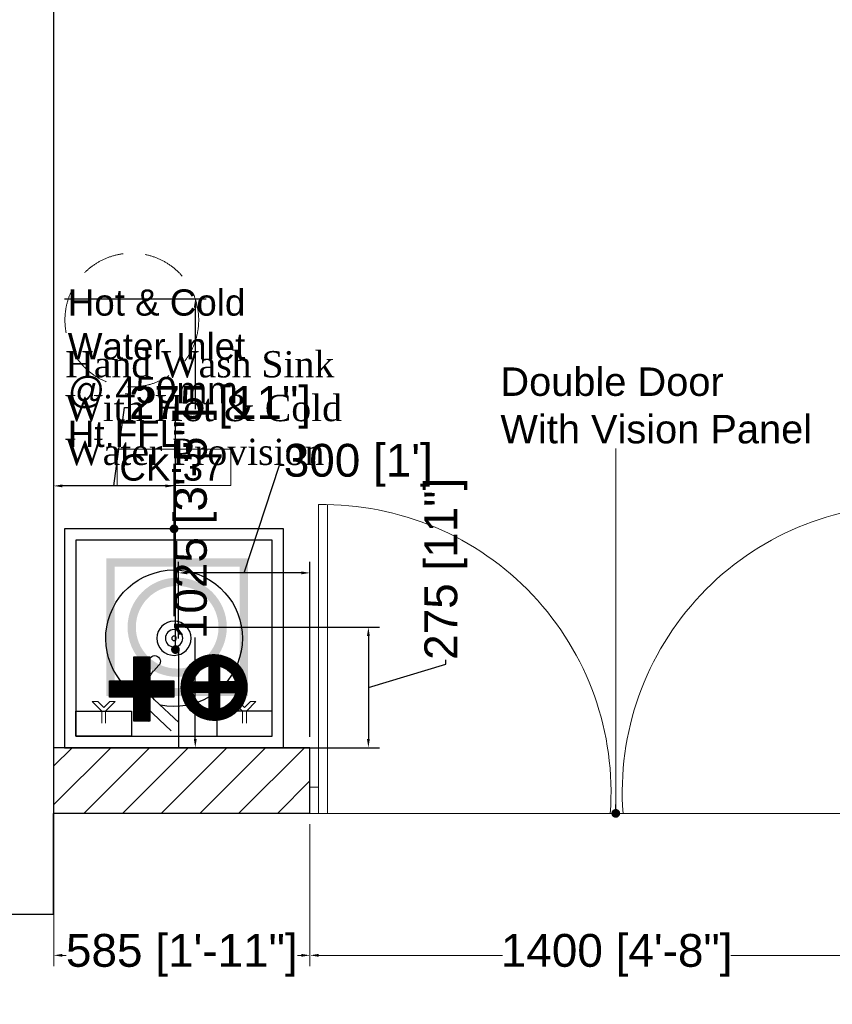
# Model space of a CAD drawing. Header units: millimetres. Extents: x 2985995 to 3127507, y -509231 to -458405.
# Tile 21 of 100: x 3020632 to 3022487, y -492034 to -489786. Entities that reach past the tile are written whole.
import ezdxf

# ---------------------------------------------------------------- set-up
doc = ezdxf.new("R2010")
doc.units = ezdxf.units.MM
doc.header["$LTSCALE"] = 1000
doc.header["$MEASUREMENT"] = 0
doc.header["$PDMODE"] = 3
doc.header["$PDSIZE"] = -1
doc.linetypes.add('DASHED', pattern=[0.75, 0.5, -0.25])
doc.layers.get('0').update_dxf_attribs({"linetype": 'CONTINUOUS'})
doc.layers.get('Defpoints').update_dxf_attribs({"linetype": 'CONTINUOUS'})
for name, color, linetype, lineweight in [('A-Door', 14, 'CONTINUOUS', 15), ('Civil-Wall-Text', 7, 'CONTINUOUS', 0), ('Equip No.', 1, 'CONTINUOUS', 15), ('HATCH', 251, 'CONTINUOUS', 5)]:
    doc.layers.add(name, color=color, linetype=linetype, lineweight=lineweight)
for name, color, linetype in [('A-Wall Full', 201, 'CONTINUOUS'), ('Drainage', 252, 'CONTINUOUS'), ('ELECTRICAL', 7, 'CONTINUOUS'), ('Equipment', 5, 'CONTINUOUS'), ('Equipment Name', 7, 'CONTINUOUS'), ('Plumbing & Drainage', 6, 'CONTINUOUS')]:
    doc.layers.add(name, color=color, linetype=linetype)
doc.styles.add('Arial', font='arial.ttf')
doc.styles.get("Standard").update_dxf_attribs({"font": 'arial.ttf'})
doc.styles.add('style12', font='BOOKOSI.TTF')
doc.dimstyles.new('TFS-Dim', dxfattribs={"dimtxt": 75, "dimasz": 20, "dimexe": 25, "dimexo": 25, "dimgap": 5, "dimtad": 0, "dimdec": 0, "dimzin": 0, "dimdsep": 46, "dimtxsty": 'Standard', "dimcen": 0.09, "dimclrd": 8, "dimclre": 8, "dimadec": 0, "dimazin": 0, "dimtfac": 1, "dimtdec": 0, "dimtofl": 0, "dimtmove": 0, "dimatfit": 3, "dimldrblk": 'DOT', "dimfxl": 1, "dimtolj": 1, "dimtzin": 0, "dimlwd": -1, "dimlwe": -1, "dimarcsym": 0})

# ---------------------------------------------------------------- blocks, each defined once
blk = doc.blocks.new('DOOR-900')
for p, q in [((25, 0), (25, 900)), ((50.6, 0), (50.6, 899.5)), ((25, 76.8), (0, 76.8)), ((25, 0), (25, 76.8)), ((0, 0), (900, 0))]:
    blk.add_line(p, q)
blk.add_arc((38.4, 61.3), 838.9, 355.8124, 90.9144)
blk = doc.blocks.new('A$C34441359')
at = {"layer": 'Equipment', "lineweight": 5}
for p, q in [((-416.3, -84.9), (-394.6, -63.1)), ((-394.6, -63.1), (-394.6, -75.5)), ((-443.5, -84.9), (-416.3, -84.9)), ((-394.6, -75.5), (-408.3, -89.2)), ((-408.3, -89.2), (-394.6, -103)), ((-416.3, -93.6), (-443.5, -93.6)), ((-394.6, -115.4), (-416.3, -93.6)), ((-394.6, -103), (-394.6, -115.4)), ((-394.6, -384.4), (-416.3, -406.2)), ((-408.3, -410.5), (-394.6, -396.8)), ((-394.6, -396.8), (-394.6, -384.4)), ((-416.3, -406.2), (-443.5, -406.2)), ((-443.5, -414.9), (-416.3, -414.9)), ((-416.3, -414.9), (-394.6, -436.7)), ((-394.6, -424.3), (-408.3, -410.5)), ((-394.6, -436.7), (-394.6, -424.3))]:
    blk.add_line(p, q, dxfattribs=at)
at = {"layer": 'Equipment'}
for p, q in [((-442.6, -238.8), (-390.2, -294.4)), ((-461.5, -256.6), (-409.1, -312.2)), ((-324.1, -296.4), (-311.5, -284.6)), ((-306.3, -315.4), (-293.7, -303.5))]:
    blk.add_line(p, q, dxfattribs=at)
for points in [[(-499.8, -499.8), (-499.8, 0), (0, 0), (0, -499.8)], [(-473.8, -473.8), (-473.8, -26), (-26, -26), (-26, -473.8)], [(-473.8, -152.5), (-473.8, -26), (-416.3, -26), (-416.3, -152.5)], [(-473.8, -347.3), (-473.8, -473.8), (-416.3, -473.8), (-416.3, -347.3)]]:
    blk.add_lwpolyline(points, close=True, dxfattribs=at)
at = {"layer": 'Equipment', "linetype": 'ByBlock', "lineweight": -2, "ltscale": 0.25}
for radius in [39, 19.8, 5.16]:
    blk.add_circle((-249.9, -249.9), radius, dxfattribs=at)
at = {"layer": 'Equipment'}
for centre, radius, start, end in [((-249.9, -249.9), 155.9, 210.7693, 191.598), ((-302.6, -294), 13, 313.263, 133.263), ((-356.1, -262.4), 72.8, 223.263, 313.263), ((-356.1, -262.4), 46.8, 223.263, 313.263)]:
    blk.add_arc(centre, radius, start, end, dxfattribs=at)
blk = doc.blocks.new('_Dot')
at = {"color": 0, "linetype": 'ByBlock', "lineweight": -2}
blk.add_line((-0.5, 0), (-1, 0), dxfattribs=at)
at = {"color": 0, "linetype": 'ByBlock', "const_width": 0.5}
blk.add_lwpolyline([(-0.25, 0, 1), (0.25, 0, 1)], format="xyb", close=True, dxfattribs=at)
blk = doc.blocks.new('*D605')
at = {"layer": 'Defpoints', "color": 0, "transparency": 16777216}
for p in [(3020709.4, -490423.4, 0), (3021032.6, -490423.4), (3020868.2, -491448.2, 0)]:
    blk.add_point(p, dxfattribs=at)
at = {"layer": 'ELECTRICAL', "color": 8, "transparency": 16777216}
for p, q in [((3020734.4, -490423.4), (3021057.6, -490423.4)), ((3021032.6, -490443.4), (3021032.6, -490675.4)), ((3021032.6, -491428.2), (3021032.6, -491196.2)), ((3020893.2, -491448.2), (3021057.6, -491448.2))]:
    blk.add_line(p, q, dxfattribs=at)
for points in [[(3021029.2, -490443.4), (3021035.9, -490443.4), (3021032.6, -490423.4)], [(3021029.2, -491428.2), (3021035.9, -491428.2), (3021032.6, -491448.2)]]:
    blk.add_solid(points, dxfattribs=at)
at = {"layer": 'ELECTRICAL', "color": 0, "transparency": 16777216, "insert": (3021032.6, -490935.8), "char_height": 75, "attachment_point": 5, "rotation": 90}
blk.add_mtext('\\A1;1025 [3\'-5"]', dxfattribs=at)
blk = doc.blocks.new('A$C8c2bd65f')
at = {"layer": 'Plumbing & Drainage'}
h = blk.add_hatch(dxfattribs=at)
h.set_pattern_fill('ANSI31', color=1, scale=1.779186, style=0)
h.set_pattern_definition([(45, (-1673775.82137, 471282.61423), (-0.157259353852, 0.157259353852), [])])
h.paths.add_polyline_path([(-102.2, 115.6), (-157.3, 115.6), (-157.3, 152.3), (-102.2, 152.3), (-102.2, 207.4), (-65.5, 207.4), (-65.5, 152.3), (-10.4, 152.3), (-10.4, 115.6), (-65.5, 115.6), (-65.5, 60.5), (-102.2, 60.5)])
h = blk.add_hatch(dxfattribs=at)
h.set_pattern_fill('ANSI31', color=3, scale=1.779186, style=0)
h.set_pattern_definition([(45, (-1673763.96132, 471282.1934), (-0.157259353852, 0.157259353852), [])])
h.paths.add_polyline_path([(6.1, 137.4, -1), (156.3, 137.4, -1)])
h.paths.add_polyline_path([(94.3, 126), (130.6, 126, -0.277378), (94.3, 88.5)], flags=16)
h.paths.add_polyline_path([(69.8, 88.1), (69.8, 126), (31.9, 126, 0.28651)], flags=16)
h.paths.add_polyline_path([(94.3, 150.5), (130.1, 150.5, 0.268289), (94.3, 186.3)], flags=16)
h.paths.add_polyline_path([(69.8, 150.5), (69.8, 186.7, 0.277378), (32.3, 150.5)], flags=16)
at = {"layer": 'Plumbing & Drainage', "color": 1}
blk.add_line((0, 224), (0, 0), dxfattribs=at)
blk.add_lwpolyline([(-65.5, 152.3), (-10.4, 152.3), (-10.4, 115.6), (-65.5, 115.6), (-65.5, 60.5), (-102.2, 60.5), (-102.2, 115.6), (-157.3, 115.6), (-157.3, 152.3), (-102.2, 152.3), (-102.2, 207.4), (-65.5, 207.4)], close=True, dxfattribs=at)
at = {"layer": 'Plumbing & Drainage', "color": 3}
for points in [[(32.3, 150.5), (69.8, 150.5), (69.8, 186.7, 0.277378)], [(130.1, 150.5), (94.3, 150.5), (94.3, 186.3, -0.268289)], [(69.8, 88.1), (69.8, 126), (31.9, 126, 0.28651)], [(94.3, 88.5), (94.3, 126), (130.6, 126, -0.277378)]]:
    blk.add_lwpolyline(points, format="xyb", close=True, dxfattribs=at)
blk.add_circle((81.2, 137.4), 75.1, dxfattribs=at)
blk = doc.blocks.new('*D618')
at = {"layer": 'Defpoints', "color": 0, "transparency": 16777216}
for p in [(3020994.3, -491049), (3020994.3, -491224.1, 0), (3021294.4, -491448.2)]:
    blk.add_point(p, dxfattribs=at)
at = {"layer": 'Plumbing & Drainage', "color": 8, "transparency": 16777216}
for p, q in [((3021144.3, -491049), (3021225.1, -490803.1)), ((3021225.1, -490803.1), (3021235.1, -490803.1)), ((3020994.3, -491199.1), (3020994.3, -491024)), ((3021294.4, -491423.2), (3021294.4, -491024)), ((3021274.4, -491049), (3021014.3, -491049))]:
    blk.add_line(p, q, dxfattribs=at)
for points in [[(3021014.3, -491045.7), (3021014.3, -491052.3), (3020994.3, -491049)], [(3021274.4, -491045.7), (3021274.4, -491052.3), (3021294.4, -491049)]]:
    blk.add_solid(points, dxfattribs=at)
at = {"layer": 'Plumbing & Drainage', "color": 0, "transparency": 16777216, "insert": (3021404.7, -490803.1), "char_height": 75, "attachment_point": 5}
blk.add_mtext("\\A1;300 [1']", dxfattribs=at)
blk = doc.blocks.new('A$C6630157F')
at = {"layer": 'Drainage', "lineweight": 25, "const_width": 0.745}
blk.add_lwpolyline([(-6.284, 5.93), (5.716, 5.93), (5.716, -5.733), (-6.284, -5.733)], close=True, dxfattribs=at)
blk.add_lwpolyline([(-4.379, 0.098, 1), (3.811, 0.098, 1)], format="xyb", close=True, dxfattribs=at)
blk = doc.blocks.new('*D623')
at = {"layer": 'Defpoints', "color": 0, "transparency": 16777216}
for p in [(3020709.3, -490850.4), (3020709.3, -491045.5, 0), (3020984.3, -491173.2, 0)]:
    blk.add_point(p, dxfattribs=at)
at = {"layer": 'Drainage', "color": 8, "transparency": 16777216}
for p, q in [((3020846.8, -490850.4), (3020871, -490671)), ((3020871, -490671), (3020881, -490671)), ((3020709.3, -491020.5), (3020709.3, -490825.4)), ((3020984.3, -491148.2), (3020984.3, -490825.4)), ((3020964.3, -490850.4), (3020729.3, -490850.4))]:
    blk.add_line(p, q, dxfattribs=at)
for points in [[(3020729.3, -490847), (3020729.3, -490853.7), (3020709.3, -490850.4)], [(3020964.3, -490847), (3020964.3, -490853.7), (3020984.3, -490850.4)]]:
    blk.add_solid(points, dxfattribs=at)
at = {"layer": 'Drainage', "color": 0, "transparency": 16777216, "insert": (3021089, -490671), "char_height": 75, "attachment_point": 5}
blk.add_mtext('\\A1;275 [11"]', dxfattribs=at)
blk = doc.blocks.new('*D624')
at = {"layer": 'Defpoints', "color": 0, "transparency": 16777216}
for p in [(3020984.3, -491173.2, 0), (3020998.3, -491448.2, 0), (3021427.7, -491448.2)]:
    blk.add_point(p, dxfattribs=at)
at = {"layer": 'Drainage', "color": 8, "transparency": 16777216}
for p, q in [((3021009.3, -491173.2), (3021452.7, -491173.2)), ((3021427.7, -491193.2), (3021427.7, -491428.2)), ((3021427.7, -491310.7), (3021604.4, -491257.7)), ((3021604.4, -491257.7), (3021604.4, -491247.7)), ((3021023.3, -491448.2), (3021452.7, -491448.2))]:
    blk.add_line(p, q, dxfattribs=at)
for points in [[(3021424.4, -491193.2), (3021431, -491193.2), (3021427.7, -491173.2)], [(3021424.4, -491428.2), (3021431, -491428.2), (3021427.7, -491448.2)]]:
    blk.add_solid(points, dxfattribs=at)
at = {"layer": 'Drainage', "color": 0, "transparency": 16777216, "insert": (3021604.4, -491039.7), "char_height": 75, "attachment_point": 5, "rotation": 90}
blk.add_mtext('\\A1;275 [11"]', dxfattribs=at)
blk = doc.blocks.new('*D646')
at = {"layer": 'Civil-Wall-Text', "color": 8, "transparency": 16777216}
for p, q in [((3020709.3, -491623.2), (3020709.3, -491947.4)), ((3021294.4, -491623.2), (3021294.4, -491947.4)), ((3020729.3, -491922.4), (3020737.9, -491922.4)), ((3021274.4, -491922.4), (3021265.8, -491922.4))]:
    blk.add_line(p, q, dxfattribs=at)
for points in [[(3020729.3, -491919.1), (3020729.3, -491925.7), (3020709.3, -491922.4)], [(3021274.4, -491919.1), (3021274.4, -491925.7), (3021294.4, -491922.4)]]:
    blk.add_solid(points, dxfattribs=at)
at = {"layer": 'Defpoints', "color": 0, "transparency": 16777216}
for p in [(3020709.3, -491598.2, 0), (3021294.4, -491598.2, 0), (3021294.4, -491922.4)]:
    blk.add_point(p, dxfattribs=at)
at = {"layer": 'Civil-Wall-Text', "color": 0, "transparency": 16777216, "insert": (3021001.8, -491922.4), "char_height": 75, "attachment_point": 5}
blk.add_mtext('\\A1;585 [1\'-11"]', dxfattribs=at)
blk = doc.blocks.new('*D647')
at = {"layer": 'Civil-Wall-Text', "color": 8, "transparency": 16777216}
for p, q in [((3021294.4, -491623.2), (3021294.4, -491947.4)), ((3022694.4, -491623.2), (3022694.4, -491947.4)), ((3021314.4, -491922.4), (3021734, -491922.4)), ((3022674.4, -491922.4), (3022254.8, -491922.4))]:
    blk.add_line(p, q, dxfattribs=at)
for points in [[(3021314.4, -491919.1), (3021314.4, -491925.7), (3021294.4, -491922.4)], [(3022674.4, -491919.1), (3022674.4, -491925.7), (3022694.4, -491922.4)]]:
    blk.add_solid(points, dxfattribs=at)
at = {"layer": 'Defpoints', "color": 0, "transparency": 16777216}
for p in [(3021294.4, -491598.2, 0), (3022694.4, -491598.2, 0), (3022694.4, -491922.4)]:
    blk.add_point(p, dxfattribs=at)
at = {"layer": 'Civil-Wall-Text', "color": 0, "transparency": 16777216, "insert": (3021994.4, -491922.4), "char_height": 75, "attachment_point": 5}
blk.add_mtext('\\A1;1400 [4\'-8"]', dxfattribs=at)

msp = doc.modelspace()

# ---------------------------------------------------------------- hatches: boundary and pattern name
at = {"layer": 'HATCH'}
h = msp.add_hatch(dxfattribs=at)
h.set_pattern_fill('ANSI31', color=256, scale=500)
h.paths.add_polyline_path([(3021294.40054, -491598.16588), (3021294.40054, -491448.16588), (3020709.29246, -491448.16588), (3020709.29246, -491598.16588)])

# ---------------------------------------------------------------- linework, layer by layer
at = {"layer": 'A-Wall Full'}
for p, q in [((3020709.29246, -484148.16588, 0), (3020709.29246, -491828.16588, 0)), ((3021294.40054, -491448.16588, 0), (3020709.29246, -491448.16588, 0)), ((3021294.40054, -491598.16588, 0), (3021294.40054, -491448.16588, 0)), ((3020709.29246, -491828.16588, 0), (3020709.29246, -491598.16588, 0)), ((3021294.40054, -491598.16588, 0), (3020709.29246, -491598.16588, 0)), ((3020559.29246, -491828.16588, 0), (3020709.29246, -491828.16588, 0))]:
    msp.add_line(p, q, dxfattribs=at)
at = {"layer": 'Equip No.'}
msp.add_line((3020984.16772, -490849.63773, 0), (3020984.16772, -490948.40288, 0), dxfattribs=at)
at = {"layer": 'Equip No.', "elevation": 0}
msp.add_lwpolyline([(3020854.28345, -490766.21521), (3021114.05198, -490766.21521), (3021114.05198, -490849.63773), (3020854.28345, -490849.63773)], close=True, dxfattribs=at)
at = {"layer": 'Equipment', "linetype": 'DASHED', "lineweight": 0, "ltscale": 0.2}
msp.add_circle((3020887.67618, -490471.56108), 152.67542, dxfattribs=at)

# ---------------------------------------------------------------- block references
at = {"layer": 'A-Door'}
for p, xscale, yscale, zscale in [((3021294.40054, -491598.16588, 0), 0.7833333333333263, 0.7833333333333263, 0.7833333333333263), ((3022694.40054, -491598.16588, 0), -0.7833333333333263, 0.7833333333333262, 0.7833333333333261)]:
    msp.add_blockref('DOOR-900', p, dxfattribs=dict(at, xscale=xscale, yscale=yscale, zscale=zscale))
at = {"layer": 'Drainage', "ltscale": 5, "xscale": 25.35411417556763, "yscale": 25.35411417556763, "zscale": 25.35411417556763, "rotation": 180}
msp.add_blockref('A$C6630157F', (3020984.09712, -491170.67225, 0), dxfattribs=at)
at = {"layer": 'Equipment', "xscale": -1, "rotation": 270}
msp.add_blockref('A$C34441359', (3021234.04298, -490948.40288, 0), dxfattribs=at)
at = {"layer": 'Plumbing & Drainage'}
msp.add_blockref('A$C8c2bd65f', (3020994.29246, -491448.16588, 0), dxfattribs=at)

# ---------------------------------------------------------------- texts
at = {"layer": 'Civil-Wall-Text', "insert": (3021729.06448, -490579.77398, 1129.145), "char_height": 65, "width": 688.5286443, "attachment_point": 1, "rotation": 359.99186681, "style": 'Arial'}
msp.add_mtext('\\A1;\\pxql;Double Door\\PWith Vision Panel ', dxfattribs=at)
at = {"layer": 'Equip No.', "color": 7, "insert": (3020608.53466, -490778.37648, 1117.38829), "char_height": 60, "attachment_point": 1, "style": 'Arial'}
msp.add_mtext_dynamic_manual_height_columns('\\pxqc;CK-37', width=739.3571968, gutter_width=15, heights=[46.53479], dxfattribs=at)
at = {"layer": 'Equipment Name', "color": 0, "insert": (3020735.68129, -490542.49237, 0), "char_height": 60, "width": 853.5834375, "attachment_point": 1, "style": 'style12'}
msp.add_mtext('Hand Wash Sink\\PWith Hot & Cold Water Provision', dxfattribs=at)
at = {"layer": 'Plumbing & Drainage', "color": 7, "ltscale": 10, "insert": (3020741.56713, -490401.51187, 0), "char_height": 60, "width": 2565.3968372, "attachment_point": 1, "rotation": 360, "style": 'Arial'}
msp.add_mtext('Hot & Cold \\PWater Inlet \\P@ 450mm.\\PHt.FFL.', dxfattribs=at)

# ---------------------------------------------------------------- dimensions: what is measured, and where the dimension line sits
at = {"layer": 'Civil-Wall-Text'}
dim = msp.add_linear_dim(base=(3021294.40054, -491922.38613), p1=(3020709.29246, -491598.16588, 0), p2=(3021294.40054, -491598.16588, 0), dimstyle='TFS-Dim', dxfattribs=at)
dim.commit()
dim.dimension.update_dxf_attribs({"geometry": '*D646', "text_midpoint": (3021001.8465, -491922.38613)})
dim = msp.add_linear_dim(base=(3022694.40054, -491922.38613), p1=(3021294.40054, -491598.16588, 0), p2=(3022694.40054, -491598.16588, 0), dimstyle='TFS-Dim', override={"dimtmove": 1}, dxfattribs=at)
dim.commit()
dim.dimension.update_dxf_attribs({"geometry": '*D647', "text_midpoint": (3021994.40054, -491922.38613)})
at = {"layer": 'Drainage'}
dim = msp.add_linear_dim(base=(3020709.29246, -490850.36779), p1=(3020984.29246, -491173.16588, 0), p2=(3020709.29246, -491045.45289, 0), dimstyle='TFS-Dim', override={"dimtmove": 1}, dxfattribs=at)
dim.commit()
dim.dimension.update_dxf_attribs({"geometry": '*D623', "text_midpoint": (3020885.96179, -490671.02454), "dimtype": 160})
dim = msp.add_linear_dim(base=(3021427.68345, -491448.16588), p1=(3020984.29246, -491173.16588, 0), p2=(3020998.3465, -491448.16588, 0), angle=90, dimstyle='TFS-Dim', override={"dimtmove": 1}, dxfattribs=at)
dim.commit()
dim.dimension.update_dxf_attribs({"geometry": '*D624', "text_midpoint": (3021604.37684, -491242.65786)})
at = {"layer": 'ELECTRICAL'}
dim = msp.add_linear_dim(base=(3021032.56804, -490423.43485), p1=(3020868.22032, -491448.16588, 0), p2=(3020709.35846, -490423.43485, 0), angle=90, dimstyle='TFS-Dim', dxfattribs=at)
dim.commit()
dim.dimension.update_dxf_attribs({"geometry": '*D605', "text_midpoint": (3021032.56804, -490935.80036)})
at = {"layer": 'Plumbing & Drainage'}
dim = msp.add_linear_dim(base=(3020994.29246, -491048.99136), p1=(3021294.40054, -491448.16588), p2=(3020994.29246, -491224.14773, 0), dimstyle='TFS-Dim', override={"dimtmove": 1}, dxfattribs=at)
dim.commit()
dim.dimension.update_dxf_attribs({"geometry": '*D618', "text_midpoint": (3021240.07668, -490803.09559), "dimtype": 160})

# ---------------------------------------------------------------- leaders
at = {"layer": 'Civil-Wall-Text'}
msp.add_leader([(3021992.40054, -491598.16588), (3021992.40054, -490765.1196)], dimstyle='TFS-Dim', override={"dimgap": 5, "dimtad": 0}, dxfattribs=at)
at = {"layer": 'Equipment Name'}
msp.add_leader([(3020984.16772, -490948.40288, 0), (3020984.16772, -490799.89042, 0)], dimstyle='TFS-Dim', override={"dimgap": 5, "dimtad": 0, "dimfxl": 10, "dimfxlon": 1, "dimtfill": 1, "dimtfillclr": 256, "dimarcsym": 1}, dxfattribs=at)
at = {"layer": 'Plumbing & Drainage'}
msp.add_leader([(3020987.29246, -491224.14773, 0), (3020987.29246, -490662.61836, 0)], dimstyle='TFS-Dim', override={"dimgap": 5, "dimtad": 0}, dxfattribs=at)

doc.saveas('drawing.dxf')
